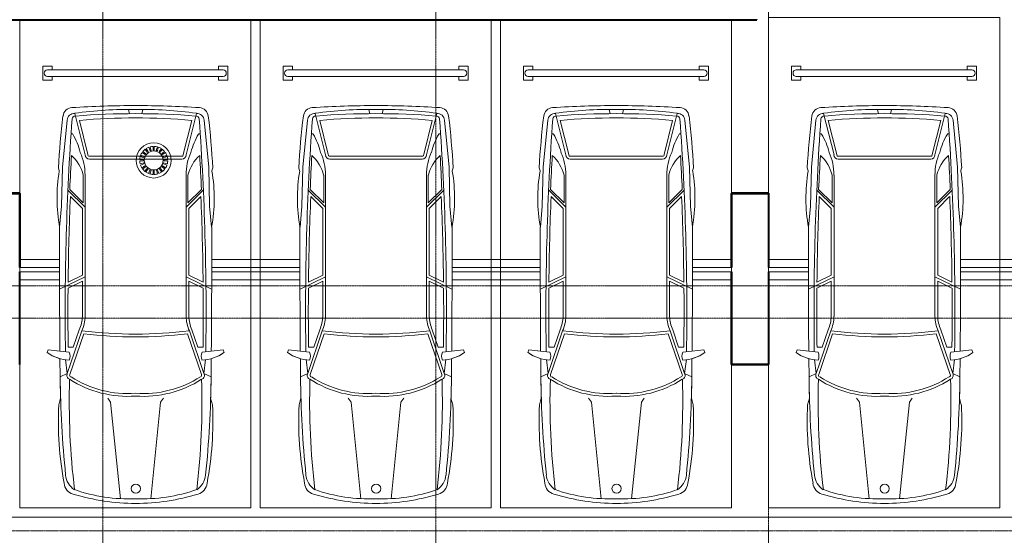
# Model space of a CAD drawing. Header units: millimetres. Extents: x 5617 to 109621, y 7718 to 117786.
# Tile 30 of 52: x 80469 to 91119, y 57203 to 62778. Entities that reach past the tile are written whole.
import ezdxf

# ---------------------------------------------------------------- set-up
doc = ezdxf.new("R2010")
doc.units = ezdxf.units.MM
for name, pattern in [('ADSK_Линия сетки', [25, 20, -2.5, 0, -2.5]), ('Линия сетки', [25, 20, -2.5, 0, -2.5]), ('Осевая', [14, 10, -2, 0, -2])]:
    doc.linetypes.add(name, pattern=pattern)
for name, color, linetype, lineweight in [('Кабельные лотки', 7, 'Continuous', 18), ('Обобщенные модели', 7, 'Continuous', 18), ('Оборудование', 7, 'Continuous', 18), ('Осевая линия', 7, 'Осевая', 18), ('Оси', 7, 'Continuous', 9), ('Парковка', 7, 'Continuous', 18), ('Перекрытия', 7, 'Continuous', 18), ('Стены разрез', 7, 'Continuous', 40), ('Элементы узлов', 7, 'Continuous', 18)]:
    doc.layers.add(name, color=color, linetype=linetype, lineweight=lineweight)

# ---------------------------------------------------------------- blocks, each defined once
blk = doc.blocks.new('CP_ДШ_Hanytex_TopJoint 24C - CP_ДШ_Hanytex_TopJoint 24C-3950258-МКСС_LB02_-11_400__Кабельные конструкции_Лотки_2')
at = {"layer": 'Обобщенные модели', "color": 254, "true_color": 0xcccccc}
for p, q in [((0, -110), (0, 110)), ((432, 110), (0, 110)), ((3032, 110), (2076, 110)), ((5632, 110), (4676, 110)), ((7700, 110), (7276, 110)), ((7700, 110), (7700, -110)), ((432, 25), (0, 25)), ((0, 25), (0, -25)), ((3032, 25), (2076, 25)), ((5632, 25), (4676, 25)), ((7700, 25), (7276, 25)), ((7700, -25), (7700, 25)), ((0, -25), (432, -25)), ((2076, -25), (3032, -25)), ((4676, -25), (5632, -25)), ((7276, -25), (7700, -25)), ((432, -110), (0, -110)), ((3032, -110), (2076, -110)), ((5632, -110), (4676, -110)), ((7700, -110), (7276, -110))]:
    blk.add_line(p, q, dxfattribs=at)
blk = doc.blocks.new('199_Парковочные места 3 класса и МГН - Средний класс-5604842-МКСС_LB02_-11_400__Кабельные конструкции_Лотки_2')
at = {"layer": 'Парковка', "color": 254, "true_color": 0xcccccc}
for p, q in [((2500, 5300), (0, 5300)), ((0, 5300), (0, 0)), ((2500, 0), (2500, 5300)), ((250, 4775), (350, 4775)), ((250, 4625), (250, 4775)), ((300, 4735), (2200, 4735)), ((350, 4735), (350, 4775)), ((2150, 4735), (2150, 4775)), ((2150, 4775), (2250, 4775)), ((2250, 4625), (2250, 4775)), ((250, 4625), (350, 4625)), ((300, 4665), (2200, 4665)), ((350, 4625), (350, 4665)), ((2150, 4625), (2150, 4665)), ((2150, 4625), (2250, 4625)), ((0, 0), (2500, 0))]:
    blk.add_line(p, q, dxfattribs=at)
for centre, start, end in [((300, 4700), 90, 270), ((2200, 4700), 270, 90)]:
    blk.add_arc(centre, 35, start, end, dxfattribs=at)
at = {"layer": 'Элементы узлов', "color": 254, "true_color": 0xcccccc}
for p, q in [((708, 3817), (596, 4265)), ((1188, 4261), (1177, 4307)), ((1320, 4261), (1331, 4307)), ((1800, 3817), (1912, 4265)), ((512, 4192), (463, 3682)), ((738, 3820), (646, 4189)), ((1770, 3820), (1862, 4189)), ((1996, 4192), (2045, 3682)), ((574, 4042), (555, 4042)), ((1933, 4042), (1953, 4042)), ((1254, 3801), (754, 3801)), ((1254, 3771), (754, 3771)), ((1254, 3801), (1754, 3801)), ((1254, 3771), (1754, 3771)), ((419, 3676), (428, 3642)), ((428, 3642), (419, 3676)), ((463, 3682), (453, 3260)), ((2045, 3682), (2054, 3260)), ((2088, 3676), (2079, 3642)), ((2088, 3676), (2079, 3642)), ((688, 3297), (688, 3598)), ((708, 2069), (708, 3598)), ((1800, 2069), (1800, 3598)), ((1820, 3297), (1820, 3598)), ((708, 3249), (522, 3435)), ((688, 3297), (542, 3443)), ((1800, 3249), (1986, 3435)), ((1820, 3297), (1966, 3443)), ((678, 3237), (549, 3366)), ((1830, 3237), (1959, 3366)), ((453, 3260), (432, 3033)), ((678, 2516), (678, 3237)), ((1830, 2516), (1830, 3237)), ((2054, 3260), (2076, 3033)), ((708, 2497), (432, 2363)), ((678, 2516), (524, 2441)), ((1800, 2497), (2076, 2363)), ((1830, 2516), (1984, 2441)), ((678, 2449), (523, 2374)), ((678, 2069), (678, 2449)), ((1830, 2069), (1830, 2449)), ((1830, 2449), (1984, 2374)), ((580, 1736), (645, 1925)), ((1927, 1736), (1863, 1925)), ((515, 1453), (673, 1914)), ((543, 1440), (693, 1881)), ((1965, 1440), (1814, 1881)), ((1992, 1453), (1835, 1914)), ((298, 1678), (308, 1707)), ((298, 1678), (308, 1707)), ((308, 1707), (536, 1683)), ((308, 1707), (435, 1693)), ((580, 1736), (525, 1736)), ((1927, 1736), (1983, 1736)), ((2200, 1707), (1972, 1683)), ((2072, 1693), (2200, 1707)), ((2210, 1678), (2200, 1707)), ((2200, 1707), (2210, 1678)), ((436, 1612), (438, 1418)), ((438, 1418), (436, 1612)), ((515, 1453), (497, 1605)), ((1992, 1453), (2011, 1605)), ((2072, 1612), (2070, 1418)), ((2072, 1612), (2070, 1418)), ((515, 1453), (438, 1418)), ((1992, 1453), (2070, 1418)), ((422, 1114), (442, 1185)), ((422, 1114), (442, 1185)), ((953, 1186), (984, 1142)), ((1555, 1186), (1524, 1142)), ((2085, 1114), (2065, 1185)), ((2065, 1185), (2085, 1114)), ((984, 1142), (1090, 99)), ((1524, 1142), (1418, 99))]:
    blk.add_line(p, q, dxfattribs=at)
blk.add_circle((1256, 208), 49.6, dxfattribs=at)
for centre, radius, start, end in [((571, 4224), 103, 93.6407, 173.1165), ((571, 4224), 103, 93.6407, 173.1165), ((593, 4184), 81.1, 87.5771, 174.3071), ((1250, -6442), 10791, 89.9787, 93.6407), ((1250, -6442), 10791, 89.9787, 93.6407), ((1185, 180), 4128, 89.0501, 98.2092), ((1254, -3792), 8054, 85.3719, 94.6281), ((1258, -6442), 10791, 86.3593, 90.0213), ((1258, -6442), 10791, 86.3593, 90.0213), ((1322, 180), 4128, 81.7908, 90.9499), ((1915, 4184), 81.1, 5.6929, 92.4229), ((1937, 4224), 103, 6.8835, 86.3593), ((1937, 4224), 103, 6.8835, 86.3593), ((9206, 3182), 8801, 173.1165, 176.7833), ((9206, 3182), 8801, 173.1165, 176.7833), ((30000, 2118), 29508, 175.9457, 180.8366), ((600, 4202), 33.8, 82.905, 175.9457), ((1254, -2689), 6905, 84.9489, 95.0511), ((1908, 4202), 33.8, 4.0543, 97.095), ((-27492, 2118), 29508, 359.1634, 4.0543), ((-6698, 3182), 8801, 3.2167, 6.8835), ((-6698, 3182), 8801, 3.2167, 6.8835), ((-103, 3648), 783, 14.4186, 30.1446), ((2611, 3648), 783, 149.8554, 165.5814), ((104, 3598), 603, 359.9999, 24.0001), ((2403, 3598), 603, 155.9999, 180.0001), ((30000, 2118), 29488, 176.7104, 177.4243), ((270, 3492), 431, 14.2603, 47.5583), ((754, 3817), 46.1, 180, 270), ((754, 3817), 16.1, 170.2127, 270), ((1754, 3817), 16.1, 270, 9.7873), ((1754, 3817), 46.1, 270, 360), ((2238, 3492), 431, 132.4417, 165.7397), ((-27492, 2118), 29488, 2.5757, 3.2896), ((2198, 3346), 1794, 170.5335, 190.0508), ((2198, 3346), 1794, 170.5335, 190.0508), ((310, 3346), 1794, 349.9492, 9.4665), ((310, 3346), 1794, 349.9492, 9.4665), ((30000, 2118), 29478, 177.5739, 179.3716), ((-27492, 2118), 29478, 0.6284, 2.4261), ((122295, 2694), 121864, 179.84038, 180.47042), ((122295, 2694), 121864, 179.84038, 180.47042), ((-119787, 2694), 121864, 359.52958, 0.15962), ((-119787, 2694), 121864, 359.52958, 0.15962), ((30000, 2118), 29478, 179.5021, 180.7418), ((-27492, 2118), 29478, 359.2582, 0.4979), ((308, 2078), 370, 335.614, 358.6829), ((308, 2078), 400, 335.8269, 358.7333), ((2200, 2078), 400, 181.2667, 204.1731), ((2200, 2078), 370, 181.3171, 204.386), ((1254, 6445), 4567, 262.6911, 277.3091), ((1254, 6445), 4597, 262.9967, 277.0036), ((546, 2020), 422, 234.0334, 268.6551), ((546, 2020), 422, 234.0334, 254.9198), ((444, 1640), 101, 335.1844, 24.8156), ((2064, 1640), 101, 155.1844, 204.8156), ((1962, 2020), 422, 271.3449, 305.9666), ((1962, 2020), 422, 285.0802, 305.9666), ((12318, 1543), 11881, 180.5997, 185.7413), ((12318, 1543), 11881, 180.5997, 181.7231), ((555, 1432), 44.9, 152.0765, 249.8627), ((8358, 1141), 7822, 178.1805, 186.9391), ((555, 1432), 14.9, 145.3433, 249.8627), ((1172, 2380), 1175, 237.4377, 273.9819), ((1172, 2380), 1145, 237.4377, 274.0864), ((1335, 2380), 1145, 265.9136, 302.7696), ((1335, 2380), 1175, 266.0181, 302.5623), ((-5850, 1141), 7822, 353.0609, 1.8195), ((1953, 1432), 14.9, 280.8242, 34.6567), ((1953, 1432), 44.9, 290.1373, 27.9235), ((-9810, 1543), 11881, 354.2587, 359.4003), ((-9810, 1543), 11881, 358.2769, 359.4003), ((3991, 937), 3573, 177.157, 190.805), ((3991, 937), 3573, 177.157, 190.805), ((-1483, 937), 3573, 349.195, 2.843), ((-1483, 937), 3573, 349.195, 2.843), ((710, 376), 215, 185.7413, 236.8444), ((1797, 376), 215, 303.1556, 354.2587), ((617, 279), 137, 184.9335, 253.1284), ((617, 279), 137, 184.9335, 253.1284), ((1890, 279), 137, 286.8716, 355.0665), ((1890, 279), 137, 286.8716, 355.0665), ((1254, 2377), 2329, 253.1284, 269.9999), ((1254, 2377), 2329, 253.1284, 269.9999), ((1178, 1869), 1772, 250.7131, 272.4464), ((1329, 1869), 1772, 267.5536, 289.2869), ((1254, 2377), 2329, 270.0001, 286.8716), ((1254, 2377), 2329, 270.0001, 286.8716)]:
    blk.add_arc(centre, radius, start, end, dxfattribs=at)
blk = doc.blocks.new('199_Парковочные места 3 класса и МГН - Средний класс-V9-МКСС_LB02_-11_400__Кабельные конструкции_Лотки_2')
at = {"layer": 'Парковка', "color": 254, "true_color": 0xcccccc}
for p, q in [((0, 5275), (0, 0)), ((2500, 0), (2500, 5275)), ((250, 4775), (350, 4775)), ((250, 4625), (250, 4775)), ((300, 4735), (2200, 4735)), ((350, 4735), (350, 4775)), ((2150, 4735), (2150, 4775)), ((2150, 4775), (2250, 4775)), ((2250, 4625), (2250, 4775)), ((250, 4625), (350, 4625)), ((300, 4665), (2200, 4665)), ((350, 4625), (350, 4665)), ((2150, 4625), (2150, 4665)), ((2150, 4625), (2250, 4625)), ((0, 0), (2500, 0))]:
    blk.add_line(p, q, dxfattribs=at)
for centre, start, end in [((300, 4700), 90, 270), ((2200, 4700), 270, 90)]:
    blk.add_arc(centre, 35, start, end, dxfattribs=at)
at = {"layer": 'Элементы узлов', "color": 254, "true_color": 0xcccccc}
for p, q in [((708, 3817), (596, 4265)), ((1188, 4261), (1177, 4307)), ((1320, 4261), (1331, 4307)), ((1800, 3817), (1912, 4265)), ((512, 4192), (463, 3682)), ((738, 3820), (646, 4189)), ((1770, 3820), (1862, 4189)), ((1996, 4192), (2045, 3682)), ((574, 4042), (555, 4042)), ((1933, 4042), (1953, 4042)), ((1254, 3801), (754, 3801)), ((1254, 3771), (754, 3771)), ((1254, 3801), (1754, 3801)), ((1254, 3771), (1754, 3771)), ((419, 3676), (428, 3642)), ((428, 3642), (419, 3676)), ((463, 3682), (453, 3260)), ((2045, 3682), (2054, 3260)), ((2088, 3676), (2079, 3642)), ((2088, 3676), (2079, 3642)), ((688, 3297), (688, 3598)), ((708, 2069), (708, 3598)), ((1800, 2069), (1800, 3598)), ((1820, 3297), (1820, 3598)), ((708, 3249), (522, 3435)), ((688, 3297), (542, 3443)), ((1800, 3249), (1986, 3435)), ((1820, 3297), (1966, 3443)), ((678, 3237), (549, 3366)), ((1830, 3237), (1959, 3366)), ((453, 3260), (432, 3033)), ((678, 2516), (678, 3237)), ((1830, 2516), (1830, 3237)), ((2054, 3260), (2076, 3033)), ((708, 2497), (432, 2363)), ((678, 2516), (524, 2441)), ((1800, 2497), (2076, 2363)), ((1830, 2516), (1984, 2441)), ((678, 2449), (523, 2374)), ((678, 2069), (678, 2449)), ((1830, 2069), (1830, 2449)), ((1830, 2449), (1984, 2374)), ((580, 1736), (645, 1925)), ((1927, 1736), (1863, 1925)), ((515, 1453), (673, 1914)), ((543, 1440), (693, 1881)), ((1965, 1440), (1814, 1881)), ((1992, 1453), (1835, 1914)), ((298, 1678), (308, 1707)), ((298, 1678), (308, 1707)), ((308, 1707), (536, 1683)), ((308, 1707), (435, 1693)), ((580, 1736), (525, 1736)), ((1927, 1736), (1983, 1736)), ((2200, 1707), (1972, 1683)), ((2072, 1693), (2200, 1707)), ((2210, 1678), (2200, 1707)), ((2200, 1707), (2210, 1678)), ((436, 1612), (438, 1418)), ((438, 1418), (436, 1612)), ((515, 1453), (497, 1605)), ((1992, 1453), (2011, 1605)), ((2072, 1612), (2070, 1418)), ((2072, 1612), (2070, 1418)), ((515, 1453), (438, 1418)), ((1992, 1453), (2070, 1418)), ((422, 1114), (442, 1185)), ((422, 1114), (442, 1185)), ((953, 1186), (984, 1142)), ((1555, 1186), (1524, 1142)), ((2085, 1114), (2065, 1185)), ((2065, 1185), (2085, 1114)), ((984, 1142), (1090, 99)), ((1524, 1142), (1418, 99))]:
    blk.add_line(p, q, dxfattribs=at)
blk.add_circle((1256, 208), 49.6, dxfattribs=at)
for centre, radius, start, end in [((571, 4224), 103, 93.6407, 173.1165), ((571, 4224), 103, 93.6407, 173.1165), ((593, 4184), 81.1, 87.5771, 174.3071), ((1250, -6442), 10791, 89.9787, 93.6407), ((1250, -6442), 10791, 89.9787, 93.6407), ((1185, 180), 4128, 89.0501, 98.2092), ((1254, -3792), 8054, 85.3719, 94.6281), ((1258, -6442), 10791, 86.3593, 90.0213), ((1258, -6442), 10791, 86.3593, 90.0213), ((1322, 180), 4128, 81.7908, 90.9499), ((1915, 4184), 81.1, 5.6929, 92.4229), ((1937, 4224), 103, 6.8835, 86.3593), ((1937, 4224), 103, 6.8835, 86.3593), ((9206, 3182), 8801, 173.1165, 176.7833), ((9206, 3182), 8801, 173.1165, 176.7833), ((30000, 2118), 29508, 175.9457, 180.8366), ((600, 4202), 33.8, 82.905, 175.9457), ((1254, -2689), 6905, 84.9489, 95.0511), ((1908, 4202), 33.8, 4.0543, 97.095), ((-27492, 2118), 29508, 359.1634, 4.0543), ((-6698, 3182), 8801, 3.2167, 6.8835), ((-6698, 3182), 8801, 3.2167, 6.8835), ((-103, 3648), 783, 14.4186, 30.1446), ((2611, 3648), 783, 149.8554, 165.5814), ((104, 3598), 603, 359.9999, 24.0001), ((2403, 3598), 603, 155.9999, 180.0001), ((30000, 2118), 29488, 176.7104, 177.4243), ((270, 3492), 431, 14.2603, 47.5583), ((754, 3817), 46.1, 180, 270), ((754, 3817), 16.1, 170.2127, 270), ((1754, 3817), 16.1, 270, 9.7873), ((1754, 3817), 46.1, 270, 360), ((2238, 3492), 431, 132.4417, 165.7397), ((-27492, 2118), 29488, 2.5757, 3.2896), ((2198, 3346), 1794, 170.5335, 190.0508), ((2198, 3346), 1794, 170.5335, 190.0508), ((310, 3346), 1794, 349.9492, 9.4665), ((310, 3346), 1794, 349.9492, 9.4665), ((30000, 2118), 29478, 177.5739, 179.3716), ((-27492, 2118), 29478, 0.6284, 2.4261), ((122295, 2694), 121864, 179.84038, 180.47042), ((122295, 2694), 121864, 179.84038, 180.47042), ((-119787, 2694), 121864, 359.52958, 0.15962), ((-119787, 2694), 121864, 359.52958, 0.15962), ((30000, 2118), 29478, 179.5021, 180.7418), ((-27492, 2118), 29478, 359.2582, 0.4979), ((308, 2078), 370, 335.614, 358.6829), ((308, 2078), 400, 335.8269, 358.7333), ((2200, 2078), 400, 181.2667, 204.1731), ((2200, 2078), 370, 181.3171, 204.386), ((1254, 6445), 4567, 262.6911, 277.3091), ((1254, 6445), 4597, 262.9967, 277.0036), ((546, 2020), 422, 234.0334, 268.6551), ((546, 2020), 422, 234.0334, 254.9198), ((444, 1640), 101, 335.1844, 24.8156), ((2064, 1640), 101, 155.1844, 204.8156), ((1962, 2020), 422, 271.3449, 305.9666), ((1962, 2020), 422, 285.0802, 305.9666), ((12318, 1543), 11881, 180.5997, 185.7413), ((12318, 1543), 11881, 180.5997, 181.7231), ((555, 1432), 44.9, 152.0765, 249.8627), ((8358, 1141), 7822, 178.1805, 186.9391), ((555, 1432), 14.9, 145.3433, 249.8627), ((1172, 2380), 1175, 237.4377, 273.9819), ((1172, 2380), 1145, 237.4377, 274.0864), ((1335, 2380), 1145, 265.9136, 302.7696), ((1335, 2380), 1175, 266.0181, 302.5623), ((-5850, 1141), 7822, 353.0609, 1.8195), ((1953, 1432), 14.9, 280.8242, 34.6567), ((1953, 1432), 44.9, 290.1373, 27.9235), ((-9810, 1543), 11881, 354.2587, 359.4003), ((-9810, 1543), 11881, 358.2769, 359.4003), ((3991, 937), 3573, 177.157, 190.805), ((3991, 937), 3573, 177.157, 190.805), ((-1483, 937), 3573, 349.195, 2.843), ((-1483, 937), 3573, 349.195, 2.843), ((710, 376), 215, 185.7413, 236.8444), ((1797, 376), 215, 303.1556, 354.2587), ((617, 279), 137, 184.9335, 253.1284), ((617, 279), 137, 184.9335, 253.1284), ((1890, 279), 137, 286.8716, 355.0665), ((1890, 279), 137, 286.8716, 355.0665), ((1254, 2377), 2329, 253.1284, 269.9999), ((1254, 2377), 2329, 253.1284, 269.9999), ((1178, 1869), 1772, 250.7131, 272.4464), ((1329, 1869), 1772, 267.5536, 289.2869), ((1254, 2377), 2329, 270.0001, 286.8716), ((1254, 2377), 2329, 270.0001, 286.8716)]:
    blk.add_arc(centre, radius, start, end, dxfattribs=at)
blk = doc.blocks.new('199_Парковочные места 3 класса и МГН - Средний класс-V10-МКСС_LB02_-11_400__Кабельные конструкции_Лотки_2')
at = {"layer": 'Парковка', "color": 254, "true_color": 0xcccccc}
for p, q in [((0, 5275), (0, 0)), ((2500, 0), (2500, 5275)), ((250, 4775), (350, 4775)), ((250, 4625), (250, 4775)), ((300, 4735), (2200, 4735)), ((350, 4735), (350, 4775)), ((2150, 4735), (2150, 4775)), ((2150, 4775), (2250, 4775)), ((2250, 4625), (2250, 4775)), ((250, 4625), (350, 4625)), ((300, 4665), (2200, 4665)), ((350, 4625), (350, 4665)), ((2150, 4625), (2150, 4665)), ((2150, 4625), (2250, 4625)), ((0, 0), (2500, 0))]:
    blk.add_line(p, q, dxfattribs=at)
for centre, start, end in [((300, 4700), 90, 270), ((2200, 4700), 270, 90)]:
    blk.add_arc(centre, 35, start, end, dxfattribs=at)
at = {"layer": 'Элементы узлов', "color": 254, "true_color": 0xcccccc}
for p, q in [((708, 3817), (596, 4265)), ((1188, 4261), (1177, 4307)), ((1320, 4261), (1331, 4307)), ((1800, 3817), (1912, 4265)), ((512, 4192), (463, 3682)), ((738, 3820), (646, 4189)), ((1770, 3820), (1862, 4189)), ((1996, 4192), (2045, 3682)), ((574, 4042), (555, 4042)), ((1933, 4042), (1953, 4042)), ((1254, 3801), (754, 3801)), ((1254, 3771), (754, 3771)), ((1254, 3801), (1754, 3801)), ((1254, 3771), (1754, 3771)), ((419, 3676), (428, 3642)), ((428, 3642), (419, 3676)), ((463, 3682), (453, 3260)), ((2045, 3682), (2054, 3260)), ((2088, 3676), (2079, 3642)), ((2088, 3676), (2079, 3642)), ((688, 3297), (688, 3598)), ((708, 2069), (708, 3598)), ((1800, 2069), (1800, 3598)), ((1820, 3297), (1820, 3598)), ((708, 3249), (522, 3435)), ((688, 3297), (542, 3443)), ((1800, 3249), (1986, 3435)), ((1820, 3297), (1966, 3443)), ((678, 3237), (549, 3366)), ((1830, 3237), (1959, 3366)), ((453, 3260), (432, 3033)), ((678, 2516), (678, 3237)), ((1830, 2516), (1830, 3237)), ((2054, 3260), (2076, 3033)), ((708, 2497), (432, 2363)), ((678, 2516), (524, 2441)), ((1800, 2497), (2076, 2363)), ((1830, 2516), (1984, 2441)), ((678, 2449), (523, 2374)), ((678, 2069), (678, 2449)), ((1830, 2069), (1830, 2449)), ((1830, 2449), (1984, 2374)), ((580, 1736), (645, 1925)), ((1927, 1736), (1863, 1925)), ((515, 1453), (673, 1914)), ((543, 1440), (693, 1881)), ((1965, 1440), (1814, 1881)), ((1992, 1453), (1835, 1914)), ((298, 1678), (308, 1707)), ((298, 1678), (308, 1707)), ((308, 1707), (536, 1683)), ((308, 1707), (435, 1693)), ((580, 1736), (525, 1736)), ((1927, 1736), (1983, 1736)), ((2200, 1707), (1972, 1683)), ((2072, 1693), (2200, 1707)), ((2210, 1678), (2200, 1707)), ((2200, 1707), (2210, 1678)), ((436, 1612), (438, 1418)), ((438, 1418), (436, 1612)), ((515, 1453), (497, 1605)), ((1992, 1453), (2011, 1605)), ((2072, 1612), (2070, 1418)), ((2072, 1612), (2070, 1418)), ((515, 1453), (438, 1418)), ((1992, 1453), (2070, 1418)), ((422, 1114), (442, 1185)), ((422, 1114), (442, 1185)), ((953, 1186), (984, 1142)), ((1555, 1186), (1524, 1142)), ((2085, 1114), (2065, 1185)), ((2065, 1185), (2085, 1114)), ((984, 1142), (1090, 99)), ((1524, 1142), (1418, 99))]:
    blk.add_line(p, q, dxfattribs=at)
blk.add_circle((1256, 208), 49.6, dxfattribs=at)
for centre, radius, start, end in [((571, 4224), 103, 93.6407, 173.1165), ((571, 4224), 103, 93.6407, 173.1165), ((593, 4184), 81.1, 87.5771, 174.3071), ((1250, -6442), 10791, 89.9787, 93.6407), ((1250, -6442), 10791, 89.9787, 93.6407), ((1185, 180), 4128, 89.0501, 98.2092), ((1254, -3792), 8054, 85.3719, 94.6281), ((1258, -6442), 10791, 86.3593, 90.0213), ((1258, -6442), 10791, 86.3593, 90.0213), ((1322, 180), 4128, 81.7908, 90.9499), ((1915, 4184), 81.1, 5.6929, 92.4229), ((1937, 4224), 103, 6.8835, 86.3593), ((1937, 4224), 103, 6.8835, 86.3593), ((9206, 3182), 8801, 173.1165, 176.7833), ((9206, 3182), 8801, 173.1165, 176.7833), ((30000, 2118), 29508, 175.9457, 180.8366), ((600, 4202), 33.8, 82.905, 175.9457), ((1254, -2689), 6905, 84.9489, 95.0511), ((1908, 4202), 33.8, 4.0543, 97.095), ((-27492, 2118), 29508, 359.1634, 4.0543), ((-6698, 3182), 8801, 3.2167, 6.8835), ((-6698, 3182), 8801, 3.2167, 6.8835), ((-103, 3648), 783, 14.4186, 30.1446), ((2611, 3648), 783, 149.8554, 165.5814), ((104, 3598), 603, 359.9999, 24.0001), ((2403, 3598), 603, 155.9999, 180.0001), ((30000, 2118), 29488, 176.7104, 177.4243), ((270, 3492), 431, 14.2603, 47.5583), ((754, 3817), 46.1, 180, 270), ((754, 3817), 16.1, 170.2127, 270), ((1754, 3817), 16.1, 270, 9.7873), ((1754, 3817), 46.1, 270, 360), ((2238, 3492), 431, 132.4417, 165.7397), ((-27492, 2118), 29488, 2.5757, 3.2896), ((2198, 3346), 1794, 170.5335, 190.0508), ((2198, 3346), 1794, 170.5335, 190.0508), ((310, 3346), 1794, 349.9492, 9.4665), ((310, 3346), 1794, 349.9492, 9.4665), ((30000, 2118), 29478, 177.5739, 179.3716), ((-27492, 2118), 29478, 0.6284, 2.4261), ((122295, 2694), 121864, 179.84038, 180.47042), ((122295, 2694), 121864, 179.84038, 180.47042), ((-119787, 2694), 121864, 359.52958, 0.15962), ((-119787, 2694), 121864, 359.52958, 0.15962), ((30000, 2118), 29478, 179.5021, 180.7418), ((-27492, 2118), 29478, 359.2582, 0.4979), ((308, 2078), 370, 335.614, 358.6829), ((308, 2078), 400, 335.8269, 358.7333), ((2200, 2078), 400, 181.2667, 204.1731), ((2200, 2078), 370, 181.3171, 204.386), ((1254, 6445), 4567, 262.6911, 277.3091), ((1254, 6445), 4597, 262.9967, 277.0036), ((546, 2020), 422, 234.0334, 268.6551), ((546, 2020), 422, 234.0334, 254.9198), ((444, 1640), 101, 335.1844, 24.8156), ((2064, 1640), 101, 155.1844, 204.8156), ((1962, 2020), 422, 271.3449, 305.9666), ((1962, 2020), 422, 285.0802, 305.9666), ((12318, 1543), 11881, 180.5997, 185.7413), ((12318, 1543), 11881, 180.5997, 181.7231), ((555, 1432), 44.9, 152.0765, 249.8627), ((8358, 1141), 7822, 178.1805, 186.9391), ((555, 1432), 14.9, 145.3433, 249.8627), ((1172, 2380), 1175, 237.4377, 273.9819), ((1172, 2380), 1145, 237.4377, 274.0864), ((1335, 2380), 1145, 265.9136, 302.7696), ((1335, 2380), 1175, 266.0181, 302.5623), ((-5850, 1141), 7822, 353.0609, 1.8195), ((1953, 1432), 14.9, 280.8242, 34.6567), ((1953, 1432), 44.9, 290.1373, 27.9235), ((-9810, 1543), 11881, 354.2587, 359.4003), ((-9810, 1543), 11881, 358.2769, 359.4003), ((3991, 937), 3573, 177.157, 190.805), ((3991, 937), 3573, 177.157, 190.805), ((-1483, 937), 3573, 349.195, 2.843), ((-1483, 937), 3573, 349.195, 2.843), ((710, 376), 215, 185.7413, 236.8444), ((1797, 376), 215, 303.1556, 354.2587), ((617, 279), 137, 184.9335, 253.1284), ((617, 279), 137, 184.9335, 253.1284), ((1890, 279), 137, 286.8716, 355.0665), ((1890, 279), 137, 286.8716, 355.0665), ((1254, 2377), 2329, 253.1284, 269.9999), ((1254, 2377), 2329, 253.1284, 269.9999), ((1178, 1869), 1772, 250.7131, 272.4464), ((1329, 1869), 1772, 267.5536, 289.2869), ((1254, 2377), 2329, 270.0001, 286.8716), ((1254, 2377), 2329, 270.0001, 286.8716)]:
    blk.add_arc(centre, radius, start, end, dxfattribs=at)
blk = doc.blocks.new('170_Воронка - Сетчатый фильтр 380 мм - Слив 200 мм 2-3356627-МКСС_LB02_-11_400__Кабельные конструкции_Лотки_2')
at = {"layer": 'Оборудование', "color": 253, "true_color": 0xaaaaaa, "flags": 128}
for points in [[(-70, 88), (-82, 104), (-93, 120)], [(-83, 128), (-71, 112), (-59, 95)], [(-40, 105), (-46, 124), (-52, 143)], [(-40, 147), (-34, 128), (-28, 109)], [(-6, 112), (-6, 132), (-6, 152)], [(6, 152), (6, 132), (6, 112)], [(28, 109), (34, 128), (40, 147)], [(52, 143), (46, 124), (40, 105)], [(59, 95), (71, 112), (83, 128)], [(93, 120), (82, 104), (70, 88)], [(-152, 9), (-132, 9), (-112, 9)], [(-108, 31), (-127, 37), (-146, 44)], [(-142, 56), (-123, 49), (-104, 43)], [(-93, 63), (-109, 74), (-126, 86)], [(-118, 96), (-102, 85), (-86, 73)], [(86, 73), (102, 85), (118, 96)], [(126, 86), (109, 74), (93, 63)], [(104, 43), (123, 49), (142, 56)], [(146, 44), (127, 37), (108, 31)], [(112, 9), (132, 9), (152, 9)], [(-112, -4), (-132, -4), (-152, -4)], [(-147, -38), (-128, -32), (-109, -26)], [(-106, -38), (-125, -44), (-144, -51)], [(-128, -82), (-112, -71), (-96, -59)], [(-88, -69), (-105, -81), (-121, -93)], [(-96, -118), (-84, -102), (-72, -86)], [(-62, -94), (-74, -110), (-86, -126)], [(-54, -143), (-48, -124), (-42, -104)], [(42, -104), (48, -124), (54, -143)], [(86, -126), (74, -110), (62, -94)], [(72, -86), (84, -102), (96, -118)], [(121, -93), (105, -81), (88, -69)], [(96, -59), (112, -71), (128, -82)], [(144, -51), (125, -44), (106, -38)], [(109, -26), (128, -32), (147, -38)], [(152, -4), (132, -4), (112, -4)], [(-29, -108), (-36, -128), (-42, -147)], [(-6, -152), (-6, -132), (-6, -112)], [(6, -112), (6, -132), (6, -152)], [(42, -147), (36, -128), (29, -108)]]:
    blk.add_lwpolyline(points, dxfattribs=at)
at = {"layer": 'Оборудование', "color": 253, "true_color": 0xaaaaaa}
for radius, start, end in [(190, 360, 180), (152, 127.775, 140.7677), (152, 110.0657, 122.9987), (152, 92.388, 105.2896), (112, 104.3243, 110.801), (112, 86.7618, 93.2382), (152, 74.7104, 87.612), (112, 69.199, 75.6757), (152, 57.0013, 69.9343), (152, 39.2323, 52.225), (152, 163.3962, 176.5684), (152, 145.5443, 158.6195), (112, 175.3454, 180), (112, 157.4148, 163.893), (102, 360, 180), (112, 139.6161, 146.0938), (112, 121.9295, 128.4067), (112, 51.5933, 58.0705), (112, 33.9062, 40.3839), (112, 16.107, 22.5852), (112, 360, 4.6546), (152, 21.3805, 34.4557), (152, 3.4316, 16.6038), (190, 180, 360), (152, 181.3452, 194.6195), (152, 199.3962, 212.7677), (152, 217.5443, 230.9987), (112, 180, 181.8238), (112, 193.4148, 199.893), (102, 180, 360), (112, 211.6161, 218.0938), (112, 229.9295, 236.4067), (112, 248.3243, 254.801), (112, 285.199, 291.6757), (112, 303.5933, 310.0705), (112, 321.9062, 328.3839), (152, 309.0013, 322.4557), (112, 340.107, 346.5852), (112, 358.1762, 360), (152, 327.2323, 340.6038), (152, 345.3805, 358.6548), (152, 235.775, 249.2896), (152, 254.0657, 267.612), (112, 266.7618, 273.2382), (152, 272.388, 285.9343), (152, 290.7104, 304.225)]:
    blk.add_arc((0, 0), radius, start, end, dxfattribs=at)
blk = doc.blocks.new('135_SLK_GD_AR_rvt-1-МКСС_LB02_-11_400__Кабельные конструкции_Лотки_2')
at = {"layer": 'Перекрытия', "color": 254, "true_color": 0xcccccc}
for p, q in [((103050, 60900), (103450, 60900)), ((103450, 60900), (103450, 60185)), ((111150, 60185), (111150, 60900)), ((111150, 60900), (111550, 60900)), ((111550, 60900), (111550, 60185)), ((111150, 59050), (111150, 59965)), ((111550, 59965), (111550, 59050)), ((111550, 59050), (111150, 59050))]:
    blk.add_line(p, q, dxfattribs=at)
at = {"layer": 'Стены разрез', "color": 254, "true_color": 0xcccccc}
for p, q in [((103250, 62775), (111425, 62775)), ((111425, 62775), (111425, 62780)), ((103452, 60902), (103050, 60902)), ((103050, 60900), (103450, 60900)), ((103450, 60900), (103450, 60100)), ((103452, 60900), (103452, 60902)), ((103452, 60100), (103452, 60900)), ((111150, 60902), (111148, 60902)), ((111148, 60902), (111148, 60100)), ((111552, 60902), (111150, 60902)), ((111150, 60100), (111150, 60900)), ((111150, 60900), (111550, 60900)), ((111550, 60900), (111550, 60100)), ((111552, 60900), (111552, 60902)), ((111552, 60100), (111552, 60900)), ((103450, 60100), (103452, 60100)), ((111148, 60100), (111150, 60100)), ((111550, 60100), (111552, 60100)), ((103452, 60050), (103450, 60050)), ((103452, 59048), (103452, 60050)), ((111150, 60050), (111148, 60050)), ((111148, 60050), (111148, 59048)), ((111150, 59050), (111150, 60050)), ((111550, 60050), (111550, 59050)), ((111552, 60050), (111550, 60050)), ((111552, 59048), (111552, 60050)), ((103450, 59048), (103452, 59048)), ((111148, 59048), (111150, 59048)), ((111550, 59050), (111150, 59050)), ((111150, 59048), (111550, 59048)), ((111550, 59048), (111552, 59048))]:
    blk.add_line(p, q, dxfattribs=at)
at = {"layer": 'Обобщенные модели', "color": 254, "lineweight": 18, "true_color": 0xcccccc}
for p in [(103450, 60075), (111550, 60075)]:
    blk.add_blockref('CP_ДШ_Hanytex_TopJoint 24C - CP_ДШ_Hanytex_TopJoint 24C-3950258-МКСС_LB02_-11_400__Кабельные конструкции_Лотки_2', p, dxfattribs=at)
at = {"layer": 'Оборудование', "color": 253, "lineweight": 18, "true_color": 0xaaaaaa}
blk.add_blockref('170_Воронка - Сетчатый фильтр 380 мм - Слив 200 мм 2-3356627-МКСС_LB02_-11_400__Кабельные конструкции_Лотки_2', (104900, 61256), dxfattribs=at)
at = {"layer": 'Парковка', "color": 254, "lineweight": 18, "true_color": 0xcccccc}
for name, p in [('199_Парковочные места 3 класса и МГН - Средний класс-V10-МКСС_LB02_-11_400__Кабельные конструкции_Лотки_2', (103450, 57500)), ('199_Парковочные места 3 класса и МГН - Средний класс-V9-МКСС_LB02_-11_400__Кабельные конструкции_Лотки_2', (106050, 57500)), ('199_Парковочные места 3 класса и МГН - Средний класс-V9-МКСС_LB02_-11_400__Кабельные конструкции_Лотки_2', (108650, 57500)), ('199_Парковочные места 3 класса и МГН - Средний класс-5604842-МКСС_LB02_-11_400__Кабельные конструкции_Лотки_2', (111550, 57500))]:
    blk.add_blockref(name, p, dxfattribs=at)

msp = doc.modelspace()

# ---------------------------------------------------------------- linework, layer by layer
at = {"layer": 'Кабельные лотки', "color": 96, "true_color": 0x008000}
for p, q in [((103668.8, 57400.1), (74319.8, 57400.1)), ((103668.8, 57397.6), (74319.8, 57397.6))]:
    msp.add_line(p, q, dxfattribs=at)
at = {"layer": 'Осевая линия'}
msp.add_line((103668.8, 57250.1), (74319.8, 57250.1), dxfattribs=at)
at = {"layer": 'Оси', "linetype": 'Линия сетки'}
for p, q in [((81368.8, 50872.3), (81368.8, 117785.9)), ((84968.8, 50872.3), (84968.8, 117785.9)), ((88568.8, 50872.3), (88568.8, 117785.9))]:
    msp.add_line(p, q, dxfattribs=at)
at = {"layer": 'Оси', "linetype": 'ADSK_Линия сетки'}
for p, q in [((108481.1, 59900), (28909.8, 59900)), ((108481.1, 59550), (28909.8, 59550))]:
    msp.add_line(p, q, dxfattribs=at)

# ---------------------------------------------------------------- block references
at = {"lineweight": 5}
msp.add_blockref('135_SLK_GD_AR_rvt-1-МКСС_LB02_-11_400__Кабельные конструкции_Лотки_2', (-22981.2, 0), dxfattribs=at)

doc.saveas('drawing.dxf')
